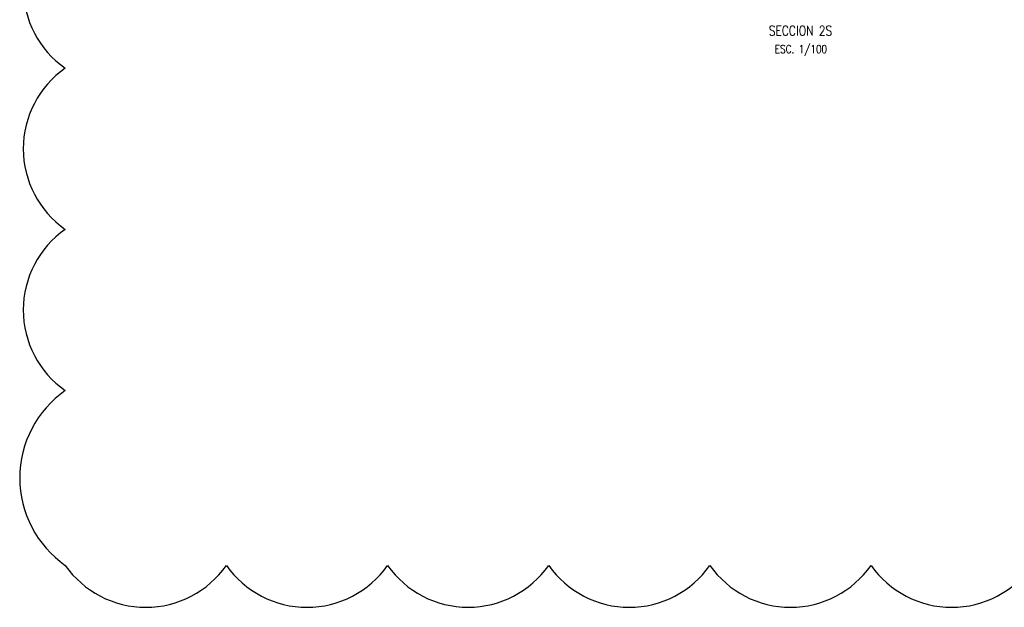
# Model space of a CAD drawing. Header units: metres. Extents: x 725561 to 725799, y 9150913 to 9151110.
# Tile 21 of 36: x 725677 to 725692, y 9150937 to 9150946. Entities that reach past the tile are written whole.
import ezdxf
from ezdxf.enums import TextEntityAlignment as Align

# ---------------------------------------------------------------- set-up
doc = ezdxf.new("R2010")
doc.units = ezdxf.units.M
for name, color, linetype in [('AIR.A3_NOTAS', 7, 'Continuous'), ('AIR.A3_SUB-TITULOS', 4, 'Continuous'), ('AIR.A3_TITULOS', 6, 'Continuous'), ('Layer3 (.10)', 3, 'Continuous')]:
    doc.layers.add(name, color=color, linetype=linetype)
doc.styles.add('AIR-Simplex.(0.80)', font='simplex.shx', dxfattribs={"width": 0.8})

# ---------------------------------------------------------------- blocks, each defined once
blk = doc.blocks.new('A1-T-PLANTA (2)')
at = {"layer": 'AIR.A3_NOTAS', "style": 'AIR-Simplex.(0.80)', "width": 0.8}
blk.add_attdef('NOTAS', text='', height=1.25, dxfattribs=at).set_placement((0.07, -2.7), align=Align.MIDDLE_CENTER)
at = {"layer": 'AIR.A3_SUB-TITULOS', "style": 'AIR-Simplex.(0.80)', "width": 0.8}
blk.add_attdef('SUBTÍTULO', text='', height=1.5, dxfattribs=at).set_placement((0, 0), align=Align.MIDDLE_CENTER)
at = {"layer": 'AIR.A3_TITULOS', "style": 'AIR-Simplex.(0.80)', "width": 0.8}
blk.add_attdef('TÍTULO', text='', height=1.75, dxfattribs=at).set_placement((0, 2.96), align=Align.MIDDLE_CENTER)

msp = doc.modelspace()

# ---------------------------------------------------------------- linework, layer by layer
at = {"layer": 'Layer3 (.10)'}
msp.add_lwpolyline([(725693.356, 9150954.482, 0.520567), (725690.871, 9150954.482, 0.520567), (725688.386, 9150954.482, 0.520567), (725685.901, 9150954.482, 0.520567), (725683.417, 9150954.482, 0.520567), (725680.932, 9150954.482, 0.520567), (725678.447, 9150954.482, 0.520567), (725677.406, 9150953.038, 0.520567), (725677.406, 9150950.553, 0.520567), (725677.406, 9150948.068, 0.520567), (725677.406, 9150945.584, 0.520567), (725677.406, 9150943.099, 0.520567), (725677.406, 9150940.614, 0.520567), (725677.406, 9150937.919, 0.520567), (725679.891, 9150937.919, 0.520567), (725682.376, 9150937.919, 0.520567), (725684.86, 9150937.919, 0.520567), (725687.345, 9150937.919, 0.520567), (725689.83, 9150937.919, 0.520567), (725692.315, 9150937.919, 0.520567)], format="xyb", dxfattribs=at)

# ---------------------------------------------------------------- block references
at = {"color": 4}
ref = msp.add_blockref('A1-T-PLANTA (2)', (725688.742, 9150946.237), dxfattribs=dict(at, xscale=0.1, yscale=0.1, zscale=0.1))
ref.add_attrib('PLANTA', 'SECCION 2S', dxfattribs={"layer": 'AIR.A3_SUB-TITULOS', "height": 0.15, "style": 'AIR-Simplex.(0.80)', "width": 0.8}).set_placement((725688.742, 9150946.237), align=Align.TOP_CENTER)
ref.add_attrib('ESC. 1', 'ESC. 1/100', dxfattribs={"layer": 'AIR.A3_NOTAS', "height": 0.125, "style": 'AIR-Simplex.(0.80)', "width": 0.8}).set_placement((725688.749, 9150945.941), align=Align.TOP_CENTER)

doc.saveas('drawing.dxf')
